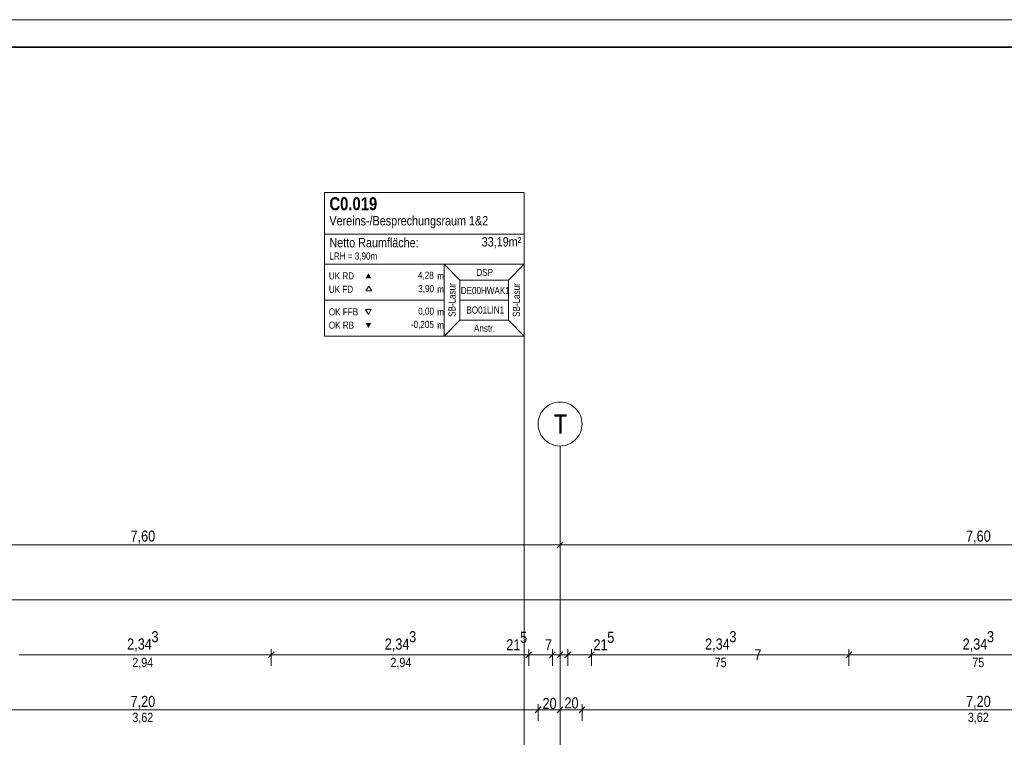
# Model space of a CAD drawing. Extents: x -720 to 300, y 62 to 1162.
# Tile 99 of 256: x -555 to -376, y 1032 to 1162. Entities that reach past the tile are written whole.
import ezdxf
from ezdxf.lldxf.tags import DXFTag

# ---------------------------------------------------------------- set-up
doc = ezdxf.new("R2010")
doc.units = 0
doc.layers.get('0').update_dxf_attribs({"lineweight": 13})
doc.layers.add('70 -71 Achsen- 1 Gebäudeachsen', color=7, linetype='STRICHPUNKT2-A06G93UB8I', lineweight=18)
doc.layers.add('iwb_Plankopf Rahmen', color=7, linetype='Continuous', lineweight=35)
for name, color, linetype, lineweight, true_color in [('70 -75 Raumstempel- 1 Raumstempel', 7, 'Continuous', 25, 0xff6600), ('70 -75 Raumstempel-2 Verweislinie', 7, 'Continuous', 9, 0xff6600), ('70 -76 Bemaßung- 2 Allgemein', 9, 'Continuous', 5, 0x808080)]:
    doc.layers.add(name, color=color, linetype=linetype, lineweight=lineweight, true_color=true_color)
doc.styles.get("Standard").update_dxf_attribs({"font": 'ARIALN.TTF'})
tags = doc.linetypes.add('STRICHPUNKT2-A06G93UB8I', pattern=[12.7, 6.35, -3.175, 0, -3.175]).pattern_tags.tags
tags[10:11] = [DXFTag(74, 4), DXFTag(75, 0), DXFTag(340, '0'), DXFTag(46, 0.0), DXFTag(50, 0.0), DXFTag(44, 0.0), DXFTag(45, 0.0)]
tags[8:9] = [DXFTag(74, 4), DXFTag(75, 0), DXFTag(340, '0'), DXFTag(46, 0.0), DXFTag(50, 0.0), DXFTag(44, 0.0), DXFTag(45, 0.0)]
tags[6:7] = [DXFTag(74, 4), DXFTag(75, 0), DXFTag(340, '0'), DXFTag(46, 0.0), DXFTag(50, 0.0), DXFTag(44, 0.0), DXFTag(45, 0.0)]
tags[4:5] = [DXFTag(74, 4), DXFTag(75, 0), DXFTag(340, '0'), DXFTag(46, 0.0), DXFTag(50, 0.0), DXFTag(44, 0.0), DXFTag(45, 0.0)]

# ---------------------------------------------------------------- blocks, each defined once
blk = doc.blocks.new('Referenz-A06G93UD8I')
at = {"layer": '70 -71 Achsen- 1 Gebäudeachsen', "color": 0, "linetype": 'Continuous', "lineweight": -2, "ltscale": 0.13}
for p, q in [((-458.38, 1092.55), (-458.01, 1092.68)), ((-458.01, 1092.68), (-457.63, 1092.78)), ((-457.63, 1092.78), (-457.25, 1092.83)), ((-457.25, 1092.83), (-456.85, 1092.85)), ((-456.85, 1092.85), (-456.46, 1092.83)), ((-456.46, 1092.83), (-456.07, 1092.78)), ((-456.07, 1092.78), (-455.69, 1092.68)), ((-455.69, 1092.68), (-455.32, 1092.55)), ((-460.38, 1090.74), (-460.18, 1091.07)), ((-460.18, 1091.07), (-459.95, 1091.39)), ((-459.95, 1091.39), (-459.68, 1091.68)), ((-459.68, 1091.68), (-459.39, 1091.94)), ((-459.39, 1091.94), (-459.08, 1092.18)), ((-459.08, 1092.18), (-458.74, 1092.38)), ((-458.74, 1092.38), (-458.38, 1092.55)), ((-455.32, 1092.55), (-454.97, 1092.38)), ((-454.97, 1092.38), (-454.63, 1092.18)), ((-454.63, 1092.18), (-454.32, 1091.94)), ((-454.32, 1091.94), (-454.02, 1091.68)), ((-454.02, 1091.68), (-453.76, 1091.39)), ((-453.76, 1091.39), (-453.53, 1091.07)), ((-453.53, 1091.07), (-453.33, 1090.74)), ((-460.85, 1088.85), (-460.83, 1089.24)), ((-460.83, 1089.24), (-460.78, 1089.63)), ((-460.78, 1089.63), (-460.68, 1090.01)), ((-460.68, 1090.01), (-460.55, 1090.38)), ((-460.55, 1090.38), (-460.38, 1090.74)), ((-453.33, 1090.74), (-453.16, 1090.38)), ((-453.16, 1090.38), (-453.03, 1090.01)), ((-453.03, 1090.01), (-452.93, 1089.63)), ((-452.93, 1089.63), (-452.87, 1089.24)), ((-452.87, 1089.24), (-452.85, 1088.85)), ((-460.83, 1088.46), (-460.85, 1088.85)), ((-460.78, 1088.07), (-460.83, 1088.46)), ((-460.68, 1087.69), (-460.78, 1088.07)), ((-460.55, 1087.32), (-460.68, 1087.69)), ((-460.38, 1086.97), (-460.55, 1087.32)), ((-453.16, 1087.32), (-453.33, 1086.97)), ((-453.03, 1087.69), (-453.16, 1087.32)), ((-452.93, 1088.07), (-453.03, 1087.69)), ((-452.87, 1088.46), (-452.93, 1088.07)), ((-452.85, 1088.85), (-452.87, 1088.46)), ((-460.18, 1086.63), (-460.38, 1086.97)), ((-459.95, 1086.31), (-460.18, 1086.63)), ((-459.68, 1086.02), (-459.95, 1086.31)), ((-459.39, 1085.76), (-459.68, 1086.02)), ((-459.08, 1085.53), (-459.39, 1085.76)), ((-458.74, 1085.32), (-459.08, 1085.53)), ((-454.63, 1085.53), (-454.97, 1085.32)), ((-454.32, 1085.76), (-454.63, 1085.53)), ((-454.02, 1086.02), (-454.32, 1085.76)), ((-453.76, 1086.31), (-454.02, 1086.02)), ((-453.53, 1086.63), (-453.76, 1086.31)), ((-453.33, 1086.97), (-453.53, 1086.63)), ((-458.38, 1085.16), (-458.74, 1085.32)), ((-458.01, 1085.02), (-458.38, 1085.16)), ((-457.63, 1084.93), (-458.01, 1085.02)), ((-457.25, 1084.87), (-457.63, 1084.93)), ((-456.85, 1084.85), (-457.25, 1084.87)), ((-456.46, 1084.87), (-456.85, 1084.85)), ((-456.07, 1084.93), (-456.46, 1084.87)), ((-455.69, 1085.02), (-456.07, 1084.93)), ((-455.32, 1085.16), (-455.69, 1085.02)), ((-454.97, 1085.32), (-455.32, 1085.16))]:
    blk.add_line(p, q, dxfattribs=at)
at = {"layer": '70 -71 Achsen- 1 Gebäudeachsen', "color": 0, "linetype": 'STRICHPUNKT2-A06G93UB8I', "lineweight": -2, "ltscale": 0.13}
blk.add_line((-456.85, 1084.85), (-456.85, 85.41), dxfattribs=at)
at = {"layer": '70 -75 Raumstempel- 1 Raumstempel', "color": 0, "lineweight": -2}
for p, q in [((-499.68, 1130.99), (-499.68, 1104.85)), ((-463.35, 1130.99), (-499.68, 1130.99)), ((-463.35, 1104.85), (-463.35, 1130.99)), ((-463.35, 1123.4), (-499.68, 1123.4)), ((-499.68, 1117.92), (-477.95, 1117.92)), ((-475.07, 1115.02), (-477.95, 1117.92)), ((-463.35, 1117.92), (-477.95, 1117.92)), ((-477.95, 1117.92), (-477.95, 1104.85)), ((-466.24, 1115.02), (-463.35, 1117.92)), ((-475.07, 1107.75), (-475.07, 1115.02)), ((-475.07, 1115.02), (-466.24, 1115.02)), ((-466.24, 1107.75), (-466.24, 1115.02)), ((-491.64, 1113.96), (-492.16, 1113.06)), ((-492.16, 1113.06), (-491.12, 1113.06)), ((-491.12, 1113.06), (-491.64, 1113.96)), ((-499.68, 1111.39), (-477.95, 1111.39)), ((-466.24, 1111.39), (-475.07, 1111.39)), ((-491.71, 1108.78), (-492.24, 1109.69)), ((-492.24, 1109.69), (-491.19, 1109.69)), ((-491.19, 1109.69), (-491.71, 1108.78)), ((-475.07, 1107.75), (-477.95, 1104.85)), ((-475.07, 1107.75), (-466.24, 1107.75)), ((-466.24, 1107.75), (-463.35, 1104.85)), ((-463.35, 1104.85), (-499.68, 1104.85))]:
    blk.add_line(p, q, dxfattribs=at)
for points in [[(-491.19, 1115.38), (-491.71, 1116.28), (-492.24, 1115.38)], [(-491.19, 1107.25), (-491.71, 1106.34), (-492.24, 1107.25)]]:
    blk.add_solid(points, dxfattribs=at)
at = {"layer": '70 -75 Raumstempel-2 Verweislinie', "color": 0, "linetype": 'Continuous', "lineweight": -2, "ltscale": 0.13}
blk.add_line((-463.35, 1104.85), (-463.35, 989.06), dxfattribs=at)
at = {"layer": '70 -76 Bemaßung- 2 Allgemein', "color": 0, "linetype": 'Continuous', "lineweight": -2, "ltscale": 0.13}
for p, q in [((-456.85, 1069.85), (-456.85, 1067.85)), ((-456.85, 1069.85), (-456.85, 1067.85)), ((-457.91, 1066.85), (-607.79, 1066.85)), ((-456.35, 1066.85), (-457.91, 1066.85)), ((-457.38, 1066.32), (-456.32, 1067.38)), ((-456.32, 1067.38), (-457.38, 1066.32)), ((-457.35, 1066.85), (-455.79, 1066.85)), ((-305.91, 1066.85), (-455.79, 1066.85)), ((76.46, 1056.85), (-682.36, 1056.85)), ((-456.85, 1049.85), (-456.85, 1047.85)), ((-456.85, 1049.85), (-456.85, 1047.85)), ((-510.48, 1046.85), (-555.23, 1046.85)), ((-508.92, 1046.85), (-510.48, 1046.85)), ((-509.95, 1046.32), (-508.89, 1047.38)), ((-508.89, 1047.38), (-509.95, 1046.32)), ((-509.92, 1046.85), (-508.36, 1046.85)), ((-509.42, 1044.85), (-509.42, 1047.85)), ((-509.42, 1044.85), (-509.42, 1047.85)), ((-463.61, 1046.85), (-508.36, 1046.85)), ((-463.61, 1046.85), (-464.67, 1046.85)), ((-462.05, 1046.85), (-463.61, 1046.85)), ((-462.05, 1046.85), (-463.61, 1046.85)), ((-462.02, 1047.38), (-463.08, 1046.32)), ((-462.02, 1047.38), (-463.08, 1046.32)), ((-462.55, 1044.85), (-462.55, 1047.85)), ((-462.55, 1044.85), (-462.55, 1047.85)), ((-458.25, 1046.85), (-462.55, 1046.85)), ((-459.31, 1046.85), (-460.37, 1046.85)), ((-457.75, 1046.85), (-459.31, 1046.85)), ((-457.91, 1046.85), (-458.97, 1046.85)), ((-457.72, 1047.38), (-458.78, 1046.32)), ((-458.78, 1046.32), (-457.72, 1047.38)), ((-458.75, 1046.85), (-457.19, 1046.85)), ((-458.25, 1044.85), (-458.25, 1047.85)), ((-458.25, 1044.85), (-458.25, 1047.85)), ((-456.85, 1046.85), (-458.25, 1046.85)), ((-456.35, 1046.85), (-457.91, 1046.85)), ((-456.51, 1046.85), (-457.57, 1046.85)), ((-456.32, 1047.38), (-457.38, 1046.32)), ((-457.38, 1046.32), (-456.32, 1047.38)), ((-457.35, 1046.85), (-455.79, 1046.85)), ((-457.19, 1046.85), (-456.13, 1046.85)), ((-455.45, 1046.85), (-456.85, 1046.85)), ((-454.95, 1046.85), (-456.51, 1046.85)), ((-454.92, 1047.38), (-455.98, 1046.32)), ((-455.98, 1046.32), (-454.92, 1047.38)), ((-455.95, 1046.85), (-454.39, 1046.85)), ((-455.79, 1046.85), (-454.73, 1046.85)), ((-455.45, 1044.85), (-455.45, 1047.85)), ((-455.45, 1044.85), (-455.45, 1047.85)), ((-451.15, 1046.85), (-455.45, 1046.85)), ((-454.39, 1046.85), (-453.33, 1046.85)), ((-451.68, 1046.32), (-450.62, 1047.38)), ((-451.68, 1046.32), (-450.62, 1047.38)), ((-451.65, 1046.85), (-450.09, 1046.85)), ((-451.65, 1046.85), (-450.09, 1046.85)), ((-451.15, 1044.85), (-451.15, 1047.85)), ((-451.15, 1044.85), (-451.15, 1047.85)), ((-450.09, 1046.85), (-449.03, 1046.85)), ((-405.35, 1046.85), (-450.09, 1046.85)), ((-403.79, 1046.85), (-405.35, 1046.85)), ((-403.76, 1047.38), (-404.82, 1046.32)), ((-404.82, 1046.32), (-403.76, 1047.38)), ((-404.79, 1046.85), (-403.23, 1046.85)), ((-404.29, 1044.85), (-404.29, 1047.85)), ((-404.29, 1044.85), (-404.29, 1047.85)), ((-358.48, 1046.85), (-403.23, 1046.85)), ((-456.85, 1039.85), (-456.85, 1037.85)), ((-456.85, 1039.85), (-456.85, 1037.85)), ((-461.38, 1036.32), (-460.32, 1037.38)), ((-460.32, 1037.38), (-461.38, 1036.32)), ((-460.85, 1034.85), (-460.85, 1037.85)), ((-460.85, 1034.85), (-460.85, 1037.85)), ((-456.32, 1037.38), (-457.38, 1036.32)), ((-457.38, 1036.32), (-456.32, 1037.38)), ((-453.38, 1036.32), (-452.32, 1037.38)), ((-452.32, 1037.38), (-453.38, 1036.32)), ((-452.85, 1034.85), (-452.85, 1037.85)), ((-452.85, 1034.85), (-452.85, 1037.85)), ((-461.91, 1036.85), (-603.79, 1036.85)), ((-460.35, 1036.85), (-461.91, 1036.85)), ((-461.35, 1036.85), (-459.79, 1036.85)), ((-457.91, 1036.85), (-459.79, 1036.85)), ((-456.35, 1036.85), (-457.91, 1036.85)), ((-457.35, 1036.85), (-455.79, 1036.85)), ((-453.91, 1036.85), (-455.79, 1036.85)), ((-452.35, 1036.85), (-453.91, 1036.85)), ((-453.35, 1036.85), (-451.79, 1036.85)), ((-309.91, 1036.85), (-451.79, 1036.85))]:
    blk.add_line(p, q, dxfattribs=at)
at = {"layer": '70 -71 Achsen- 1 Gebäudeachsen', "color": 0, "linetype": 'Continuous', "lineweight": -2, "ltscale": 0.13, "insert": (-458, 1090.61), "char_height": 3.5241, "attachment_point": 1}
blk.add_mtext('{\\fArial Narrow;T}', dxfattribs=at)
at = {"layer": '70 -75 Raumstempel- 1 Raumstempel', "color": 0, "linetype": 'Continuous', "lineweight": -2, "ltscale": 0.13, "attachment_point": 1}
for s, insert, char_height, rotation in [('{\\fArial Narrow|b1|i0;C0.019}', (-498.81, 1130.12), 2.3536, 0), ('{\\fArial Narrow;Vereins-/Besprechungsraum 1&2}', (-498.81, 1126.71), 1.7117, 0), ('{\\fArial Narrow;33,19m²}', (-471.1, 1122.87), 1.7117, 0), ('{\\fArial Narrow;Netto Raumfläche:}', (-498.81, 1122.72), 1.7117, 0), ('{\\fArial Narrow;LRH = 3,90m}', (-498.81, 1120.07), 1.2838, 0), ('{\\fArial Narrow;UK RD}', (-498.91, 1116.46), 1.2838, 0), ('{\\fArial Narrow;4,28}', (-482.7, 1116.57), 1.2838, 0), ('{\\fArial Narrow;m}', (-479.19, 1116.45), 1.2838, 0), ('{\\fArial Narrow;DSP}', (-472.07, 1117.09), 1.2838, 0), ('{\\fArial Narrow;3,90}', (-482.65, 1114.14), 1.2838, 0), ('{\\fArial Narrow;SB-Lasur}', (-477.15, 1108.35), 1.2838, 90), ('{\\fArial Narrow;SB-Lasur}', (-465.44, 1108.35), 1.2838, 90), ('{\\fArial Narrow;UK FD}', (-498.91, 1114.02), 1.2838, 0), ('{\\fArial Narrow;m}', (-479.19, 1114.01), 1.2838, 0), ('{\\fArial Narrow;DE00HWAK1}', (-474.91, 1113.79), 1.2838, 0), ('{\\fArial Narrow;OK FFB}', (-498.91, 1109.9), 1.2838, 0), ('{\\fArial Narrow;0,00}', (-482.65, 1110.03), 1.2838, 0), ('{\\fArial Narrow;m}', (-479.19, 1109.9), 1.2838, 0), ('{\\fArial Narrow;BO01LIN1}', (-473.89, 1110.24), 1.2838, 0), ('{\\fArial Narrow;OK RB}', (-498.91, 1107.49), 1.2838, 0), ('{\\fArial Narrow;-0,205}', (-483.98, 1107.62), 1.2838, 0), ('{\\fArial Narrow;m}', (-479.19, 1107.49), 1.2838, 0), ('{\\fArial Narrow;Anstr.}', (-472.51, 1106.93), 1.2838, 0)]:
    blk.add_mtext(s, dxfattribs=dict(at, insert=insert, char_height=char_height, rotation=rotation))
at = {"layer": '70 -76 Bemaßung- 2 Allgemein', "color": 0, "linetype": 'Continuous', "lineweight": -2, "ltscale": 0.13, "attachment_point": 1}
for s, insert, char_height in [('{\\fArial Narrow;7,60}', (-534.99, 1069.47), 2.0138), ('{\\fArial Narrow;7,60}', (-382.99, 1069.47), 2.0138), ('{\\fArial Narrow;2,34}', (-535.61, 1049.82), 2.0138), ('{\\fArial Narrow;3}', (-531.18, 1051.16), 2.0138), ('{\\fArial Narrow;2,34}', (-488.74, 1049.82), 2.0138), ('{\\fArial Narrow;3}', (-484.31, 1051.16), 2.0138), ('{\\fArial Narrow;21}', (-466.63, 1049.69), 2.0138), ('{\\fArial Narrow;5}', (-464.13, 1051.04), 2.0138), ('{\\fArial Narrow;7}', (-459.6, 1049.68), 2.0138), ('{\\fArial Narrow;21}', (-450.77, 1049.69), 2.0138), ('{\\fArial Narrow;5}', (-448.27, 1051.04), 2.0138), ('{\\fArial Narrow;2,34}', (-430.47, 1049.82), 2.0138), ('{\\fArial Narrow;3}', (-426.05, 1051.16), 2.0138), ('{\\fArial Narrow;2,34}', (-383.61, 1049.82), 2.0138), ('{\\fArial Narrow;3}', (-379.18, 1051.16), 2.0138), ('{\\fArial Narrow;2,94}', (-534.67, 1046.32), 1.7), ('{\\fArial Narrow;2,94}', (-487.7, 1046.32), 1.7), ('{\\fArial Narrow;75}', (-428.72, 1046.32), 1.7), ('{\\fArial Narrow;7}', (-421.51, 1047.86), 2.0138), ('{\\fArial Narrow;75}', (-381.85, 1046.32), 1.7), ('{\\fArial Narrow;7,20}', (-534.99, 1039.37), 2.0138), ('{\\fArial Narrow;20}', (-460.05, 1039), 2.0138), ('{\\fArial Narrow;20}', (-456.05, 1039.1), 2.0138), ('{\\fArial Narrow;7,20}', (-382.99, 1039.37), 2.0138), ('{\\fArial Narrow;3,62}', (-534.66, 1036.32), 1.7), ('{\\fArial Narrow;3,62}', (-382.66, 1036.32), 1.7)]:
    blk.add_mtext(s, dxfattribs=dict(at, insert=insert, char_height=char_height))

msp = doc.modelspace()

# ---------------------------------------------------------------- linework, layer by layer
at = {"layer": 'iwb_Plankopf Rahmen', "color": 8, "lineweight": 13, "ltscale": 0.13, "true_color": 0x808080}
msp.add_lwpolyline([(300.35, 62.43), (-719.65, 62.43), (-719.65, 1162.43), (300.35, 1162.43), (300.35, 62.43)], close=True, dxfattribs=at)
at = {"layer": 'iwb_Plankopf Rahmen', "ltscale": 0.35}
msp.add_lwpolyline([(-699.65, 67.43), (-699.65, 1157.43), (295.35, 1157.43), (295.35, 67.43), (-599.65, 67.43), (-699.65, 67.43)], close=True, dxfattribs=at)

# ---------------------------------------------------------------- block references
at = {"color": 8, "lineweight": 13, "ltscale": 0.13, "true_color": 0x808080}
msp.add_blockref('Referenz-A06G93UD8I', (0, 0), dxfattribs=at)

doc.saveas('drawing.dxf')
